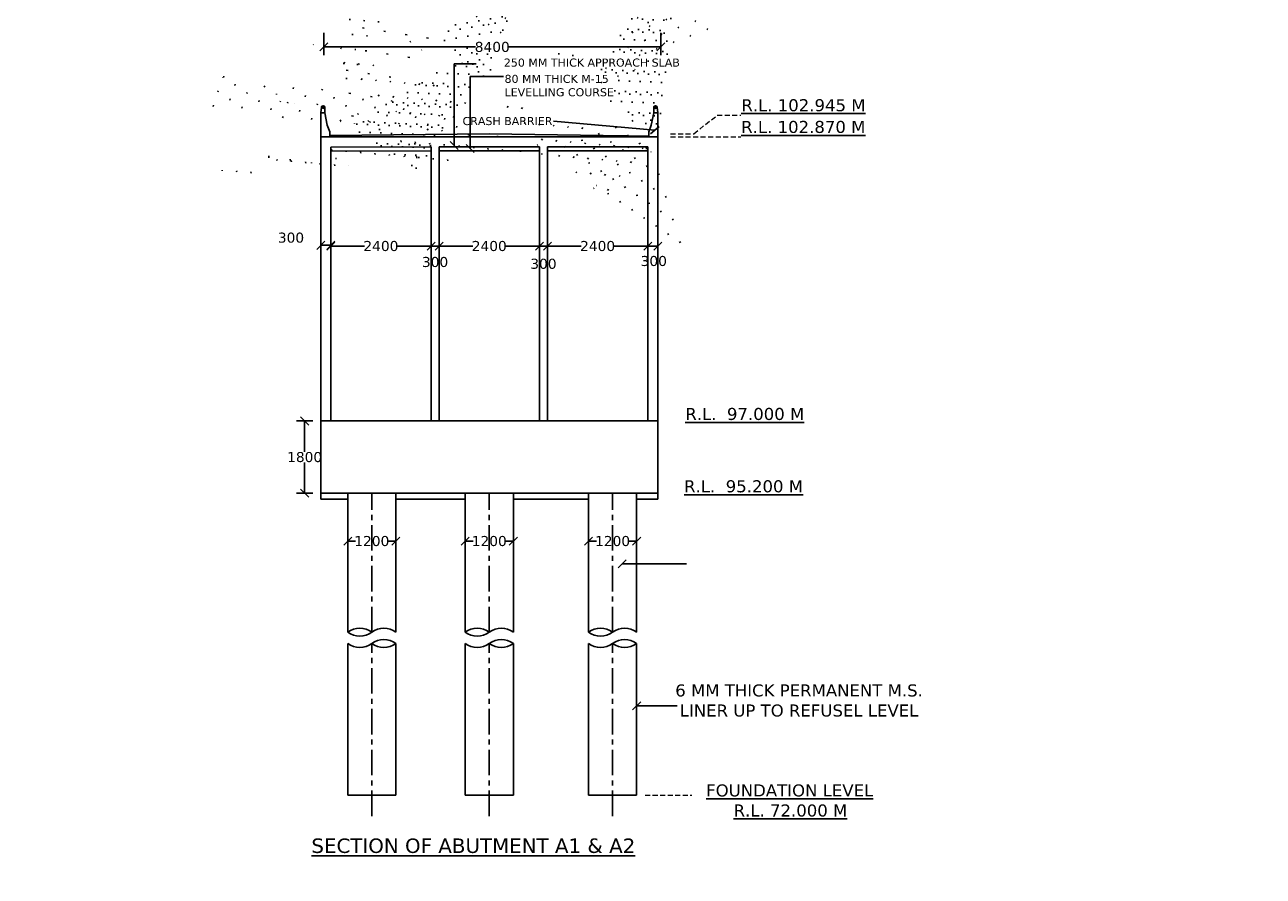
# Model space of a CAD drawing. Header units: millimetres. Extents: x -7746077780 to -3844657605, y -13315294818 to -6656873469.
# Tile 114 of 129: x -3871326872 to -3871296012, y -6657881157 to -6657859948. Entities that reach past the tile are written whole.
import ezdxf

# ---------------------------------------------------------------- set-up
doc = ezdxf.new("R2010")
doc.units = ezdxf.units.MM
doc.header["$MEASUREMENT"] = 0
doc.header["$PDMODE"] = 2
doc.linetypes.add('CENTER', pattern=[50.800000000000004, 31.75, -6.35, 6.35, -6.35])
doc.linetypes.add('HIDDEN', pattern=[0.375, 0.25, -0.125])
doc.layers.add('TEX', color=6, linetype='Continuous')
doc.layers.add('TEXT', color=7, linetype='Continuous')
doc.styles.get("Standard").update_dxf_attribs({"font": 'verdana.ttf', "height": 250})
doc.dimstyles.new('ISO-25', dxfattribs={"dimtxt": 250, "dimasz": 200, "dimexe": 200, "dimexo": 200, "dimgap": 0.02, "dimtad": 0, "dimtih": 1, "dimtoh": 1, "dimdec": 0, "dimdsep": 46, "dimtxsty": 'Standard', "dimblk": 'OBLIQUE', "dimcen": 150, "dimclrd": 1, "dimclre": 1, "dimclrt": 1, "dimadec": 0, "dimazin": 0, "dimtfac": 1, "dimtdec": 0, "dimtmove": 2, "dimatfit": 3, "dimldrblk": 'OBLIQUE', "dimfxl": 0, "dimarcsym": 0})
pattern_1 = [(49.99999999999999, (1022334.331724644, -468102.4310150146), (358.6300913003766, -31.37606749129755), [37.5, -412.5]), (355, (1022334.331724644, -468102.4310150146), (-69.37566680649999, 376.0960668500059), [30, -330]), (100.4514, (1022364.217564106, -468105.0456848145), (289.2546908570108, 344.7197710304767), [31.8700949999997, -350.5710559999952]), (46.18420000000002, (1022334.331724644, -468002.431016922), (533.620524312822, -82.75950716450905), [56.24999999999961, -618.749999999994]), (96.63559999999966, (1022378.800096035, -468009.3276691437), (467.3313527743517, 487.0589354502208), [47.80514399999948, -525.8564999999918]), (351.1842000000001, (1022334.331724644, -468002.431016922), (467.3309725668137, 487.0593004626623), [45, -495]), (21, (1022384.331724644, -468027.4310150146), (298.4535260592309, -201.3094453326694), [37.5, -412.5]), (326, (1022384.331724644, -468027.4310150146), (121.6576659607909, 362.5750225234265), [30, -330]), (71.45140000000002, (1022409.202841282, -468044.206817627), (420.1113142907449, 161.2652483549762), [31.87009499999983, -350.5710559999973]), (37.50000000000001, (1022334.331724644, -468102.4310150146), (6.079927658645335, 166.4469269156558), [0, -326, 0, -335, 0, -331.25]), (7.499999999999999, (1022334.331724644, -468102.4310150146), (131.5347687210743, 197.2058559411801), [0, -191, 0, -318.5, 0, -126.25]), (327.5, (1022222.831724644, -468102.4310150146), (266.9112180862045, -11.2774358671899), [0, -125, 0, -390, 0, -517.5]), (317.5, (1022172.831724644, -468102.4310150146), (291.5930846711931, 50.0524911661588), [0, -162.5, 0, -259, 0, -367.5])]

# ---------------------------------------------------------------- blocks, each defined once
blk = doc.blocks.new('_Oblique')
at = {"color": 0, "linetype": 'ByBlock', "lineweight": -2}
blk.add_line((-0.5, -0.5), (0.5, 0.5), dxfattribs=at)
blk = doc.blocks.new('*D865')
at = {"color": 1, "lineweight": -2, "ltscale": 20, "transparency": 16777216}
for p, q in [((-3871318824.474024, -6657872609.709133), (-3871318824.474024, -6657872609.709131)), ((-3871318824.474024, -6657872809.709131), (-3871318627.029284, -6657872809.709131)), ((-3871317624.474025, -6657872809.709131), (-3871317821.918766, -6657872809.709131))]:
    blk.add_line(p, q, dxfattribs=at)
at = {"layer": 'Defpoints', "color": 0, "ltscale": 20, "transparency": 16777216}
for p in [(-3871318824.474024, -6657872809.709133), (-3871317624.474025, -6657872809.709131), (-3871317624.474025, -6657872809.709131)]:
    blk.add_point(p, dxfattribs=at)
at = {"color": 1, "lineweight": -2, "ltscale": 20, "transparency": 16777216, "xscale": 200, "yscale": 200, "zscale": 200, "rotation": 180}
blk.add_blockref('_Oblique', (-3871318824.474024, -6657872809.709131), dxfattribs=at)
at = {"color": 1, "lineweight": -2, "ltscale": 20, "transparency": 16777216, "xscale": 200, "yscale": 200, "zscale": 200}
blk.add_blockref('_Oblique', (-3871317624.474025, -6657872809.709131), dxfattribs=at)
at = {"color": 1, "ltscale": 20, "transparency": 16777216, "insert": (-3871318224.474025, -6657872809.709131), "char_height": 250, "attachment_point": 5}
blk.add_mtext('1200', dxfattribs=at)
blk = doc.blocks.new('*D866')
at = {"color": 1, "lineweight": -2, "ltscale": 20, "transparency": 16777216}
for p, q in [((-3871312824.474023, -6657872809.709131), (-3871312627.029283, -6657872809.709131)), ((-3871311624.474025, -6657872809.709131), (-3871311821.918765, -6657872809.709131)), ((-3871311624.474025, -6657872609.709133), (-3871311624.474025, -6657872609.709131))]:
    blk.add_line(p, q, dxfattribs=at)
at = {"layer": 'Defpoints', "color": 0, "ltscale": 20, "transparency": 16777216}
for p in [(-3871312824.474023, -6657872809.709131), (-3871312824.474023, -6657872809.709131), (-3871311624.474025, -6657872809.709133)]:
    blk.add_point(p, dxfattribs=at)
at = {"color": 1, "lineweight": -2, "ltscale": 20, "transparency": 16777216, "xscale": 200, "yscale": 200, "zscale": 200, "rotation": 180}
blk.add_blockref('_Oblique', (-3871312824.474023, -6657872809.709131), dxfattribs=at)
at = {"color": 1, "lineweight": -2, "ltscale": 20, "transparency": 16777216, "xscale": 200, "yscale": 200, "zscale": 200}
blk.add_blockref('_Oblique', (-3871311624.474025, -6657872809.709131), dxfattribs=at)
at = {"color": 1, "ltscale": 20, "transparency": 16777216, "insert": (-3871312224.474024, -6657872809.709131), "char_height": 250, "attachment_point": 5}
blk.add_mtext('1200', dxfattribs=at)
blk = doc.blocks.new('*D867')
at = {"color": 1, "lineweight": -2, "ltscale": 20, "transparency": 16777216}
for p, q in [((-3871315897.391402, -6657872609.709131), (-3871315897.391402, -6657872609.709129)), ((-3871315897.391402, -6657872809.709129), (-3871315699.946661, -6657872809.709129)), ((-3871314697.391403, -6657872809.709129), (-3871314894.836143, -6657872809.709129)), ((-3871314697.391403, -6657872609.709131), (-3871314697.391403, -6657872609.709129))]:
    blk.add_line(p, q, dxfattribs=at)
at = {"layer": 'Defpoints', "color": 0, "ltscale": 20, "transparency": 16777216}
for p in [(-3871315897.391402, -6657872809.709129), (-3871315897.391402, -6657872809.709131), (-3871314697.391403, -6657872809.709131)]:
    blk.add_point(p, dxfattribs=at)
at = {"color": 1, "lineweight": -2, "ltscale": 20, "transparency": 16777216, "xscale": 200, "yscale": 200, "zscale": 200, "rotation": 180}
blk.add_blockref('_Oblique', (-3871315897.391402, -6657872809.709129), dxfattribs=at)
at = {"color": 1, "lineweight": -2, "ltscale": 20, "transparency": 16777216, "xscale": 200, "yscale": 200, "zscale": 200}
blk.add_blockref('_Oblique', (-3871314697.391403, -6657872809.709129), dxfattribs=at)
at = {"color": 1, "ltscale": 20, "transparency": 16777216, "insert": (-3871315297.391402, -6657872809.709129), "char_height": 250, "attachment_point": 5}
blk.add_mtext('1200', dxfattribs=at)
blk = doc.blocks.new('*D868')
at = {"color": 1, "lineweight": -2, "ltscale": 20, "transparency": 16777216}
for p, q in [((-3871319697.391401, -6657869818.011984), (-3871320097.391404, -6657869818.011984)), ((-3871319897.391404, -6657869818.011984), (-3871319897.391404, -6657870587.283454)), ((-3871319897.391404, -6657871618.011982), (-3871319897.391404, -6657870848.740512)), ((-3871319697.391402, -6657871618.011982), (-3871320097.391404, -6657871618.011982))]:
    blk.add_line(p, q, dxfattribs=at)
at = {"layer": 'Defpoints', "color": 0, "ltscale": 20, "transparency": 16777216}
for p in [(-3871319497.391401, -6657869818.011984), (-3871319897.391404, -6657871618.011982), (-3871319497.391402, -6657871618.011982)]:
    blk.add_point(p, dxfattribs=at)
at = {"color": 1, "lineweight": -2, "ltscale": 20, "transparency": 16777216, "xscale": 200, "yscale": 200, "zscale": 200}
for p, rotation in [((-3871319897.391404, -6657869818.011984), 90), ((-3871319897.391404, -6657871618.011982), 270)]:
    blk.add_blockref('_Oblique', p, dxfattribs=dict(at, rotation=rotation))
at = {"color": 1, "ltscale": 20, "transparency": 16777216, "insert": (-3871319897.391403, -6657870718.011984), "char_height": 250, "attachment_point": 5}
blk.add_mtext('1800', dxfattribs=at)
blk = doc.blocks.new('*D869')
at = {"color": 1, "lineweight": -2, "ltscale": 20, "transparency": 16777216}
for p, q in [((-3871319497.391399, -6657865062.567098), (-3871319497.391399, -6657865642.295961)), ((-3871319247.391399, -6657865062.567098), (-3871319247.391399, -6657865642.295961)), ((-3871319497.391399, -6657865442.295961), (-3871319247.391399, -6657865442.295961))]:
    blk.add_line(p, q, dxfattribs=at)
at = {"layer": 'Defpoints', "color": 0, "ltscale": 20, "transparency": 16777216}
for p in [(-3871319497.391399, -6657864862.567098), (-3871319247.391399, -6657864862.567098), (-3871319247.391399, -6657865442.295961)]:
    blk.add_point(p, dxfattribs=at)
at = {"color": 1, "lineweight": -2, "ltscale": 20, "transparency": 16777216, "xscale": 200, "yscale": 200, "zscale": 200, "rotation": 180}
blk.add_blockref('_Oblique', (-3871319497.391399, -6657865442.295961), dxfattribs=at)
at = {"color": 1, "lineweight": -2, "ltscale": 20, "transparency": 16777216, "xscale": 200, "yscale": 200, "zscale": 200}
blk.add_blockref('_Oblique', (-3871319247.391399, -6657865442.295961), dxfattribs=at)
at = {"color": 1, "ltscale": 20, "transparency": 16777216, "insert": (-3871320238.022703, -6657865252.662216), "char_height": 250, "attachment_point": 5}
blk.add_mtext('300', dxfattribs=at)
blk = doc.blocks.new('*D870')
at = {"color": 1, "lineweight": -2, "ltscale": 20, "transparency": 16777216}
for p, q in [((-3871316747.391401, -6657865162.567097), (-3871316747.391401, -6657865660.891321)), ((-3871316547.391401, -6657865162.567097), (-3871316547.391401, -6657865660.891321)), ((-3871316747.391401, -6657865460.891321), (-3871316547.391401, -6657865460.891321))]:
    blk.add_line(p, q, dxfattribs=at)
at = {"layer": 'Defpoints', "color": 0, "ltscale": 20, "transparency": 16777216}
for p in [(-3871316747.391401, -6657864962.567097), (-3871316547.391401, -6657864962.567097), (-3871316547.391401, -6657865460.891321)]:
    blk.add_point(p, dxfattribs=at)
at = {"color": 1, "lineweight": -2, "ltscale": 20, "transparency": 16777216, "xscale": 200, "yscale": 200, "zscale": 200, "rotation": 180}
blk.add_blockref('_Oblique', (-3871316747.391401, -6657865460.891321), dxfattribs=at)
at = {"color": 1, "lineweight": -2, "ltscale": 20, "transparency": 16777216, "xscale": 200, "yscale": 200, "zscale": 200}
blk.add_blockref('_Oblique', (-3871316547.391401, -6657865460.891321), dxfattribs=at)
at = {"color": 1, "ltscale": 20, "transparency": 16777216, "insert": (-3871316647.391401, -6657865859.07766), "char_height": 250, "attachment_point": 5}
blk.add_mtext('300', dxfattribs=at)
blk = doc.blocks.new('*D871')
at = {"color": 1, "lineweight": -2, "ltscale": 20, "transparency": 16777216}
for p, q in [((-3871319247.391399, -6657865262.567097), (-3871319247.391399, -6657865660.891321)), ((-3871319247.391399, -6657865460.891321), (-3871318409.768687, -6657865460.891321)), ((-3871316747.391401, -6657865460.891321), (-3871317585.014113, -6657865460.891321)), ((-3871316747.391401, -6657865262.567097), (-3871316747.391401, -6657865660.891321))]:
    blk.add_line(p, q, dxfattribs=at)
at = {"layer": 'Defpoints', "color": 0, "ltscale": 20, "transparency": 16777216}
for p in [(-3871319247.391399, -6657865062.567097), (-3871316747.391401, -6657865062.567097), (-3871316747.391401, -6657865460.891321)]:
    blk.add_point(p, dxfattribs=at)
at = {"color": 1, "lineweight": -2, "ltscale": 20, "transparency": 16777216, "xscale": 200, "yscale": 200, "zscale": 200, "rotation": 180}
blk.add_blockref('_Oblique', (-3871319247.391399, -6657865460.891321), dxfattribs=at)
at = {"color": 1, "lineweight": -2, "ltscale": 20, "transparency": 16777216, "xscale": 200, "yscale": 200, "zscale": 200}
blk.add_blockref('_Oblique', (-3871316747.391401, -6657865460.891321), dxfattribs=at)
at = {"color": 1, "ltscale": 20, "transparency": 16777216, "insert": (-3871317997.3914, -6657865460.891321), "char_height": 250, "attachment_point": 5}
blk.add_mtext('2400', dxfattribs=at)
blk = doc.blocks.new('*D872')
at = {"color": 1, "lineweight": -2, "ltscale": 20, "transparency": 16777216}
for p, q in [((-3871316547.391401, -6657865362.567098), (-3871316547.391401, -6657865661.292833)), ((-3871316547.391401, -6657865461.292833), (-3871315709.768688, -6657865461.292833)), ((-3871314047.391401, -6657865461.292833), (-3871314885.014114, -6657865461.292833)), ((-3871314047.391401, -6657865362.567098), (-3871314047.391401, -6657865661.292833))]:
    blk.add_line(p, q, dxfattribs=at)
at = {"layer": 'Defpoints', "color": 0, "ltscale": 20, "transparency": 16777216}
for p in [(-3871316547.391401, -6657865162.567098), (-3871314047.391401, -6657865162.567098), (-3871314047.391401, -6657865461.292833)]:
    blk.add_point(p, dxfattribs=at)
at = {"color": 1, "lineweight": -2, "ltscale": 20, "transparency": 16777216, "xscale": 200, "yscale": 200, "zscale": 200, "rotation": 180}
blk.add_blockref('_Oblique', (-3871316547.391401, -6657865461.292833), dxfattribs=at)
at = {"color": 1, "lineweight": -2, "ltscale": 20, "transparency": 16777216, "xscale": 200, "yscale": 200, "zscale": 200}
blk.add_blockref('_Oblique', (-3871314047.391401, -6657865461.292833), dxfattribs=at)
at = {"color": 1, "ltscale": 20, "transparency": 16777216, "insert": (-3871315297.391401, -6657865461.292833), "char_height": 250, "attachment_point": 5}
blk.add_mtext('2400', dxfattribs=at)
blk = doc.blocks.new('*D873')
at = {"color": 1, "lineweight": -2, "ltscale": 20, "transparency": 16777216}
for p, q in [((-3871314047.391401, -6657865362.567098), (-3871314047.391401, -6657865661.292833)), ((-3871314047.391401, -6657865461.292833), (-3871313847.3914, -6657865461.292833)), ((-3871313847.3914, -6657865335.798538), (-3871313847.3914, -6657865261.292833))]:
    blk.add_line(p, q, dxfattribs=at)
at = {"layer": 'Defpoints', "color": 0, "ltscale": 20, "transparency": 16777216}
for p in [(-3871314047.391401, -6657865162.567098), (-3871313847.3914, -6657865461.292833), (-3871313847.3914, -6657865535.798538)]:
    blk.add_point(p, dxfattribs=at)
at = {"color": 1, "lineweight": -2, "ltscale": 20, "transparency": 16777216, "xscale": 200, "yscale": 200, "zscale": 200, "rotation": 180}
blk.add_blockref('_Oblique', (-3871314047.391401, -6657865461.292833), dxfattribs=at)
at = {"color": 1, "lineweight": -2, "ltscale": 20, "transparency": 16777216, "xscale": 200, "yscale": 200, "zscale": 200}
blk.add_blockref('_Oblique', (-3871313847.3914, -6657865461.292833), dxfattribs=at)
at = {"color": 1, "ltscale": 20, "transparency": 16777216, "insert": (-3871313947.391401, -6657865903.843491), "char_height": 250, "attachment_point": 5}
blk.add_mtext('300', dxfattribs=at)
blk = doc.blocks.new('*D874')
at = {"color": 1, "lineweight": -2, "ltscale": 20, "transparency": 16777216}
for p, q in [((-3871311347.391405, -6657865342.233154), (-3871311347.391405, -6657865261.292833)), ((-3871311347.391405, -6657865461.292833), (-3871311097.391403, -6657865461.292833)), ((-3871311097.391403, -6657865342.233154), (-3871311097.391403, -6657865261.292833))]:
    blk.add_line(p, q, dxfattribs=at)
at = {"layer": 'Defpoints', "color": 0, "ltscale": 20, "transparency": 16777216}
for p in [(-3871311097.391403, -6657865461.292833), (-3871311347.391405, -6657865542.233154), (-3871311097.391403, -6657865542.233154)]:
    blk.add_point(p, dxfattribs=at)
at = {"color": 1, "lineweight": -2, "ltscale": 20, "transparency": 16777216, "xscale": 200, "yscale": 200, "zscale": 200, "rotation": 180}
blk.add_blockref('_Oblique', (-3871311347.391405, -6657865461.292833), dxfattribs=at)
at = {"color": 1, "lineweight": -2, "ltscale": 20, "transparency": 16777216, "xscale": 200, "yscale": 200, "zscale": 200}
blk.add_blockref('_Oblique', (-3871311097.391403, -6657865461.292833), dxfattribs=at)
at = {"color": 1, "ltscale": 20, "transparency": 16777216, "insert": (-3871311197.391404, -6657865834.388558), "char_height": 250, "attachment_point": 5}
blk.add_mtext('300', dxfattribs=at)
blk = doc.blocks.new('*D875')
at = {"color": 1, "lineweight": -2, "ltscale": 20, "transparency": 16777216}
for p, q in [((-3871313847.3914, -6657865335.798538), (-3871313847.3914, -6657865261.292833)), ((-3871313847.3914, -6657865461.292833), (-3871313009.768689, -6657865461.292833)), ((-3871311347.391405, -6657865461.292833), (-3871312185.014115, -6657865461.292833)), ((-3871311347.391405, -6657865501.762995), (-3871311347.391405, -6657865661.292833))]:
    blk.add_line(p, q, dxfattribs=at)
at = {"layer": 'Defpoints', "color": 0, "ltscale": 20, "transparency": 16777216}
for p in [(-3871311347.391405, -6657865301.762995), (-3871311347.391405, -6657865461.292833), (-3871313847.3914, -6657865535.798538)]:
    blk.add_point(p, dxfattribs=at)
at = {"color": 1, "lineweight": -2, "ltscale": 20, "transparency": 16777216, "xscale": 200, "yscale": 200, "zscale": 200, "rotation": 180}
blk.add_blockref('_Oblique', (-3871313847.3914, -6657865461.292833), dxfattribs=at)
at = {"color": 1, "lineweight": -2, "ltscale": 20, "transparency": 16777216, "xscale": 200, "yscale": 200, "zscale": 200}
blk.add_blockref('_Oblique', (-3871311347.391405, -6657865461.292833), dxfattribs=at)
at = {"color": 1, "ltscale": 20, "transparency": 16777216, "insert": (-3871312597.391402, -6657865461.292833), "char_height": 250, "attachment_point": 5}
blk.add_mtext('2400', dxfattribs=at)
blk = doc.blocks.new('*D876')
at = {"color": 1, "lineweight": -2, "ltscale": 20, "transparency": 16777216}
for p, q in [((-3871319422.743938, -6657860148.472856), (-3871319422.743938, -6657860701.38594)), ((-3871311022.743938, -6657860148.472857), (-3871311022.743938, -6657860701.38594)), ((-3871319422.743938, -6657860501.38594), (-3871315638.395235, -6657860501.38594)), ((-3871311022.743938, -6657860501.38594), (-3871314807.092642, -6657860501.38594))]:
    blk.add_line(p, q, dxfattribs=at)
at = {"layer": 'Defpoints', "color": 0, "ltscale": 20, "transparency": 16777216}
for p in [(-3871319422.743938, -6657859948.472856), (-3871311022.743938, -6657859948.472857), (-3871311022.743938, -6657860501.38594)]:
    blk.add_point(p, dxfattribs=at)
at = {"color": 1, "lineweight": -2, "ltscale": 20, "transparency": 16777216, "xscale": 200, "yscale": 200, "zscale": 200, "rotation": 180}
blk.add_blockref('_Oblique', (-3871319422.743938, -6657860501.38594), dxfattribs=at)
at = {"color": 1, "lineweight": -2, "ltscale": 20, "transparency": 16777216, "xscale": 200, "yscale": 200, "zscale": 200}
blk.add_blockref('_Oblique', (-3871311022.743938, -6657860501.38594), dxfattribs=at)
at = {"color": 1, "ltscale": 20, "transparency": 16777216, "insert": (-3871315222.743938, -6657860501.38594), "char_height": 250, "attachment_point": 5}
blk.add_mtext('8400', dxfattribs=at)

msp = doc.modelspace()

# ---------------------------------------------------------------- hatches: boundary and pattern name
at = {"ltscale": 20}
h = msp.add_hatch(dxfattribs=at)
h.set_pattern_fill('AR-CONC', color=256, scale=50, style=0)
h.set_pattern_definition(pattern_1)
h.paths.add_polyline_path([(-3871316747.391404, -6657863087.815991), (-3871316747.391403, -6657862987.815992), (-3871319247.391398, -6657862994.436467), (-3871319247.391398, -6657863094.436466)])
h = msp.add_hatch(dxfattribs=at)
h.set_pattern_fill('AR-CONC', color=256, scale=50, style=0)
h.set_pattern_definition([(49.99999999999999, (1022351.331724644, -468102.4310150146), (358.6300913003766, -31.37606749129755), [37.5, -412.5]), (355, (1022351.331724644, -468102.4310150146), (-69.37566680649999, 376.0960668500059), [30, -330]), (100.4514, (1022381.217564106, -468105.0456848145), (289.2546908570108, 344.7197710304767), [31.8700949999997, -350.5710559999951]), (46.18420000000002, (1022351.331724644, -468002.431016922), (533.620524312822, -82.75950716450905), [56.24999999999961, -618.749999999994]), (96.63559999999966, (1022395.800096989, -468009.3276691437), (467.3313527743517, 487.0589354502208), [47.80514399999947, -525.8564999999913]), (351.1842000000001, (1022351.331724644, -468002.431016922), (467.3309725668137, 487.0593004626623), [45, -495]), (21, (1022401.331724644, -468027.4310150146), (298.4535260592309, -201.3094453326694), [37.5, -412.5]), (326, (1022401.331724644, -468027.4310150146), (121.6576659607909, 362.5750225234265), [30, -330]), (71.45140000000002, (1022426.202841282, -468044.206817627), (420.1113142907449, 161.2652483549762), [31.87009499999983, -350.5710559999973]), (37.50000000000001, (1022351.331724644, -468102.4310150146), (6.079927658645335, 166.4469269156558), [0, -326, 0, -335, 0, -331.25]), (7.499999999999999, (1022351.331724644, -468102.4310150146), (131.5347687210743, 197.2058559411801), [0, -191, 0, -318.5, 0, -126.25]), (327.5, (1022239.831724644, -468102.4310150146), (266.9112180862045, -11.2774358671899), [0, -125, 0, -390, 0, -517.5]), (317.5, (1022189.831724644, -468102.4310150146), (291.5930846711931, 50.0524911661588), [0, -162.5, 0, -259, 0, -367.5])])
h.paths.add_polyline_path([(-3871314014.391399, -6657862987.815993), (-3871316547.391399, -6657862987.81599), (-3871316547.391399, -6657863087.815991), (-3871314014.391399, -6657863087.815993)])
h = msp.add_hatch(dxfattribs=at)
h.set_pattern_fill('AR-CONC', color=256, scale=50, style=0)
h.set_pattern_definition(pattern_1)
h.paths.add_polyline_path([(-3871311297.391405, -6657862987.81599), (-3871313831.3914, -6657862987.815992), (-3871313831.3914, -6657863087.815993), (-3871311297.391405, -6657863087.815993)])

# ---------------------------------------------------------------- linework, layer by layer
for p, q in [((-3871319476.90171, -6657862004.472402), (-3871319497.391398, -6657862137.928537)), ((-3871311116.943406, -6657862004.472403), (-3871311096.453718, -6657862137.928537)), ((-3871319497.391405, -6657871768.011982), (-3871319497.391399, -6657862362.770542)), ((-3871319497.391402, -6657871618.011982), (-3871319497.391398, -6657862362.770544)), ((-3871319497.391398, -6657862737.928537), (-3871319497.391398, -6657862137.928537)), ((-3871319497.391398, -6657862137.928537), (-3871319397.391398, -6657862137.928537)), ((-3871319333.677586, -6657862453.143077), (-3871319397.391398, -6657862137.928537)), ((-3871311261.105217, -6657862453.143077), (-3871311197.391405, -6657862137.928537)), ((-3871311097.391405, -6657862137.928537), (-3871311197.391405, -6657862137.928537)), ((-3871311097.391405, -6657862737.928537), (-3871311097.391405, -6657862137.928537)), ((-3871311097.391402, -6657871768.011982), (-3871311097.391405, -6657862362.770544)), ((-3871319272.391398, -6657862612.928536), (-3871319333.677586, -6657862453.143077)), ((-3871319272.391398, -6657862737.928537), (-3871319272.391398, -6657862612.928536)), ((-3871311322.391405, -6657862612.928536), (-3871311261.105217, -6657862453.143077)), ((-3871311322.391405, -6657862737.928537), (-3871311322.391405, -6657862612.928536)), ((-3871311097.391405, -6657862737.928537), (-3871319497.391399, -6657862737.92854)), ((-3871316747.391403, -6657862987.444275), (-3871319247.3914, -6657862994.06475)), ((-3871316747.391403, -6657862987.815992), (-3871319247.3914, -6657862994.436467)), ((-3871319247.3914, -6657869824.632456), (-3871319247.391399, -6657862994.064752)), ((-3871316747.391404, -6657869818.011982), (-3871316747.391402, -6657862987.444278)), ((-3871316547.391403, -6657869818.011982), (-3871316547.391399, -6657862987.444278)), ((-3871314372.861748, -6657862987.444276), (-3871316547.391399, -6657862987.444275)), ((-3871314047.3914, -6657862987.815993), (-3871316547.391399, -6657862987.815992)), ((-3871314047.391402, -6657869818.011984), (-3871314047.391399, -6657862987.815995)), ((-3871313847.391403, -6657869818.011984), (-3871313847.3914, -6657862987.815995)), ((-3871313847.3914, -6657862987.815992), (-3871311347.391405, -6657862987.81599)), ((-3871311347.391406, -6657869824.632456), (-3871311347.391405, -6657862987.815993)), ((-3871311097.391405, -6657862737.928537), (-3871311322.391405, -6657862737.928537)), ((-3871316747.391403, -6657863087.815991), (-3871319247.3914, -6657863094.436466)), ((-3871314047.391399, -6657863087.815993), (-3871316547.391399, -6657863087.815991)), ((-3871313847.391403, -6657863087.815993), (-3871311347.391405, -6657863087.815993)), ((-3871319497.391401, -6657869818.011984), (-3871311097.391402, -6657869818.011984)), ((-3871311097.391403, -6657870968.011982), (-3871311097.391402, -6657869818.011984)), ((-3871319497.391405, -6657871618.011982), (-3871311097.391402, -6657871618.011982)), ((-3871318824.474025, -6657875079.709131), (-3871318824.474025, -6657871618.011982)), ((-3871317624.474025, -6657875079.709135), (-3871317624.474025, -6657871618.011982)), ((-3871315897.391402, -6657875079.709135), (-3871315897.391403, -6657871618.011981)), ((-3871314697.391403, -6657875079.709131), (-3871314697.391403, -6657871618.011981)), ((-3871312824.474023, -6657875079.709135), (-3871312824.474024, -6657871618.011982)), ((-3871311624.474024, -6657875079.709131), (-3871311624.474024, -6657871618.011982)), ((-3871319497.391405, -6657871768.011982), (-3871318824.474024, -6657871768.011982)), ((-3871317624.474025, -6657871768.011981), (-3871315897.391403, -6657871768.011981)), ((-3871314697.391403, -6657871768.011981), (-3871312824.474024, -6657871768.011982)), ((-3871311624.474024, -6657871768.011982), (-3871311097.391402, -6657871768.011982)), ((-3871318824.474025, -6657879138.011982), (-3871318824.474025, -6657875359.709134)), ((-3871317624.474026, -6657879138.011982), (-3871317624.474025, -6657875359.709134)), ((-3871315897.391402, -6657879138.011982), (-3871315897.391402, -6657875359.709134)), ((-3871314697.391403, -6657879138.011982), (-3871314697.391402, -6657875359.709134)), ((-3871312824.474024, -6657879138.011982), (-3871312824.474023, -6657875359.709134)), ((-3871311624.474024, -6657879138.011982), (-3871311624.474023, -6657875359.709134)), ((-3871318824.474025, -6657879138.011982), (-3871317624.474026, -6657879138.011983)), ((-3871315897.391402, -6657879138.011982), (-3871314697.391403, -6657879138.011983)), ((-3871312824.474024, -6657879138.011982), (-3871311624.474025, -6657879138.011983))]:
    msp.add_line(p, q, dxfattribs=at)
for points in [[(-3871319477.391398, -6657862004.472402), (-3871319476.90171, -6657862004.472402)], [(-3871319396.943398, -6657862004.472402), (-3871319396.453711, -6657862004.472402), (-3871319396.453711, -6657862137.928537)], [(-3871311196.901717, -6657862004.472403), (-3871311197.391405, -6657862004.472403), (-3871311197.391405, -6657862137.928537)], [(-3871311116.453717, -6657862004.472403), (-3871311116.943406, -6657862004.472403)], [(-3871319272.391398, -6657862707.71412), (-3871315297.891399, -6657862662.770539), (-3871311322.391405, -6657862722.088817)]]:
    msp.add_lwpolyline(points, dxfattribs=at)
for centre in [(-3871319440.321166, -6657862008.839873), (-3871311153.52395, -6657862008.839873)]:
    msp.add_circle(centre, 21.92134399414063, dxfattribs=at)
for centre, radius, start, end in [((-3871319436.922554, -6657862004.472402), 39.97915573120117, 0, 180), ((-3871311156.922562, -6657862004.472403), 39.97915573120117, 0, 180), ((-3871318524.474023, -6657875479.412682), 499.7628690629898, 53.10972106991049, 126.8902789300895), ((-3871317924.474027, -6657875479.412682), 499.7628690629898, 52.7600674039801, 126.8902789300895), ((-3871315597.3914, -6657875479.412682), 499.7628690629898, 53.10972106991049, 126.8902789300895), ((-3871314997.391404, -6657875479.412682), 499.7628690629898, 52.7600674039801, 126.8902789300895), ((-3871312524.474021, -6657875479.412682), 499.7628690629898, 53.10972106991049, 126.8902789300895), ((-3871311924.474026, -6657875479.412682), 499.7628690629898, 52.7600674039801, 126.8902789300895), ((-3871318524.474023, -6657874680.005587), 499.7628690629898, 233.1096992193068, 306.8903007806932), ((-3871317924.474027, -6657875759.41268), 499.7628690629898, 53.10964456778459, 126.8903554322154), ((-3871315597.3914, -6657874680.005587), 499.7628690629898, 233.1096992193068, 306.8903007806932), ((-3871314997.391404, -6657875759.41268), 499.7628690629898, 53.10964456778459, 126.8903554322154), ((-3871312524.474021, -6657874680.005587), 499.7628690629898, 233.1096992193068, 306.8903007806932), ((-3871311924.474026, -6657875759.41268), 499.7628690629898, 53.10964456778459, 126.8903554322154), ((-3871318524.474023, -6657874960.006154), 499.7628690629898, 233.1096445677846, 306.8903554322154), ((-3871317924.474027, -6657874960.005585), 499.7628690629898, 233.1096992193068, 306.8903007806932), ((-3871315597.3914, -6657874960.006154), 499.7628690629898, 233.1096445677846, 306.8903554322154), ((-3871314997.391404, -6657874960.005585), 499.7628690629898, 233.1096992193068, 306.8903007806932), ((-3871312524.474021, -6657874960.006154), 499.7628690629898, 233.1096445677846, 306.8903554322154), ((-3871311924.474026, -6657874960.005585), 499.7628690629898, 233.1096992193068, 306.8903007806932)]:
    msp.add_arc(centre, radius, start, end, dxfattribs=at)
at = {"layer": 'TEX', "color": 4, "linetype": 'CENTER', "ltscale": 20}
for p, q in [((-3871318224.474025, -6657875079.709135), (-3871318224.474025, -6657871618.011982)), ((-3871315297.391402, -6657875079.709133), (-3871315297.391403, -6657871618.011981)), ((-3871312224.474023, -6657875079.709135), (-3871312224.474024, -6657871618.011982)), ((-3871318224.474026, -6657879658.011982), (-3871318224.474025, -6657875359.709131)), ((-3871315297.391402, -6657879658.011982), (-3871315297.391402, -6657875359.709131)), ((-3871312224.474024, -6657879658.011982), (-3871312224.474023, -6657875359.709131))]:
    msp.add_line(p, q, dxfattribs=at)
at = {"layer": 'TEXT', "color": 2, "linetype": 'HIDDEN', "lineweight": 13, "ltscale": 500}
for p, q in [((-3871310780.147818, -6657862737.928537), (-3871309030.928975, -6657862737.928537)), ((-3871311413.447539, -6657879138.011982), (-3871310249.166537, -6657879138.011982))]:
    msp.add_line(p, q, dxfattribs=at)
msp.add_lwpolyline([(-3871310780.147818, -6657862662.770667), (-3871310201.584042, -6657862662.770667), (-3871309616.236461, -6657862202.033478), (-3871309026.23646, -6657862203.320164)], dxfattribs=at)

# ---------------------------------------------------------------- texts
at = {"ltscale": 20}
for s, insert, char_height, width, attachment_point in [('250 MM THICK APPROACH SLAB', (-3871312740.514102, -6657860790.16262), 200, 5099.898213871, 2), ('80 MM THICK M-15 \\PLEVELLING COURSE', (-3871314916.152593, -6657861195.617537), 200, 12720.00000000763, 1), ('{\\LR.L. 102.945 M}', (-3871307469.477252, -6657861801.635418), 300, 5399.898213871, 2), ('CRASH BARRIER', (-3871314843.510443, -6657862246.52739), 200, 5099.898213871, 2), ('{\\LR.L. 102.870 M}', (-3871307472.694885, -6657862342.78116), 300, 5399.898213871, 2), ('{\\LR.L.  97.000 M}', (-3871308930.935692, -6657869492.413422), 300, 5399.898213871, 2), ('{\\LR.L.  95.200 M}', (-3871308961.612659, -6657871294.057833), 300, 5399.898213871, 2), ('6 MM THICK PERMANENT M.S. LINER UP TO REFUSEL LEVEL', (-3871307578.081378, -6657876379.163316), 300, 6939.217535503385, 2), ('\\pi917.33;{\\LFOUNDATION LEVEL \\P\\pi1600.6;R.L. 72.000 M }', (-3871335325.964631, -6657878730.465691), 300, 6037.084575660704, 1), ('\\pi992.56;{\\LFOUNDATION LEVEL \\P\\pi1675.9;R.L. 72.000 M }', (-3871310885.179374, -6657878869.709131), 300, 6187.539030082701, 1), ('{\\LSECTION OF ABUTMENT A1 & A2}', (-3871315693.852067, -6657880217.269554), 360, 23232.62043682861, 2)]:
    msp.add_mtext(s, dxfattribs=dict(at, insert=insert, char_height=char_height, width=width, attachment_point=attachment_point))
at = {"layer": 'TEX', "char_height": 360, "width": 51867.6690182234, "attachment_point": 1}
for insert in [(-3871720407.093441, -6657861796.297498), (-3871977977.093441, -6657866156.297498)]:
    msp.add_mtext('{\\H1.4583x;\\LNOTES\\l :-\\P}\\P01. TYPE OF BRIDGE ^I^I         - HIGH LEVEL BRIDGE\\P\\P\\P02. LENGTH OF BRIDGE ^I         - 280.000 M. ( 14SPAN @ 20.000 M EACH C/C) \\P\\P\\P03. OVERALL WIDTH ^I^I         - 8.400 M.\\P\\P\\P04. CLEAR WIDTH^I^I         - 7.500 M.\\P\\P\\P05. FORMATION LEVEL^I^I         - R.L. 104.785 M.\\P\\P\\P06. HIGHEST FLOOD LEVEL^I         - R.L. 101.210 M.\\P\\P\\P07.LOWEST    BED  LEVEL              - R.L. 96.510 M.\\P\\P\\P08.SOFFIT LEVEL            ^I         - R.L. 102.710 M.\\P\\P \\P09.CATCHMENT AREA^I^I         - 569.000 SQ. KM.\\P\\P\\P10. DESIGN VELOCITY^I^I         - 2.870 M/SEC.\\P\\P\\P11. DESIGN DISCHARGE^I         - 2868.167 CUMEC.              \\P\\P\\P12.TYPE OF FOUNDATION^I         -  PILE FOUNDATION.\\P\\P\\P13.FOUNDATION LEVEL^I         - AS PER SHOWN IN DRAWING.\\P\\P\\P14. TYPE OF SUB-STRUCTURE        - PIER              - R.C.C. SOLID CIRCULAR PIER\\P^I^I^I^I^I^IABUTMENT - BOX TYPE\\P\\P15. TYPE OF SUPER STRUCTURE    - R.C.C. T - BEAM  SLAB \\P\\P\\P16. TYPE OF BEARING^I^I         - POT -  PTFE  BEARING\\P\\P\\P17. DESIGN LOADING{\\C1;^I                   }-  ONE LANE OF  CLASS 70R OR TWO LANES \\P^I^I^I^I^I^I FOR CLASS A{\\C1;\\P                                                                \\P}18. SBC FOR ABUTMENT/PIER        - 45 T/M².  \\P\\P\\P19. SBC FOR RETURN^I^I         - 20 T/M².  \\P\\P\\P20. WEARING COAT                           - MASTIC ASHPHALT 75 MM THICK. \\P\\pi-1080,l9717.8,t9717.8;(^IB.C. 50MM+ MASTIC ASPHALT 20MM)\\P\\pi0,l0,tz;\\P21. RAILING  - R.C.C. CRASH BARRIER AS PER STD.DRAWING.\\P\\P\\P21. APPROACH SLAB - R.C.C. STRUCTURAL AS PER APPROVED DRAWING.\\P\\P\\P22. EXPANSION JOINT - STRIPSEAL TYPE EXPANSION JOINT.\\P\\P\\P23. NAME PLATE,   DRAINAGE SPOUT ETC. AS PER MORT&H \\P^I^I^I   SPECIFICATION.\\P\\P                               ', dxfattribs=dict(at, insert=insert))

# ---------------------------------------------------------------- dimensions: what is measured, and where the dimension line sits
at = {"ltscale": 20}
for base, p1, p2, text, picture, middle in [((-3871311022.743938, -6657860501.38594), (-3871319422.743938, -6657859948.472856), (-3871311022.743938, -6657859948.472857), '8400', '*D876', (-3871315222.743938, -6657860501.38594)), ((-3871316747.391401, -6657865460.891321), (-3871319247.391399, -6657865062.567097), (-3871316747.391401, -6657865062.567097), '2400', '*D871', (-3871317997.3914, -6657865460.891321)), ((-3871314047.391401, -6657865461.292833), (-3871316547.391401, -6657865162.567098), (-3871314047.391401, -6657865162.567098), '2400', '*D872', (-3871315297.391401, -6657865461.292833)), ((-3871311347.391405, -6657865461.292833), (-3871313847.3914, -6657865535.798538), (-3871311347.391405, -6657865301.762995), '2400', '*D875', (-3871312597.391402, -6657865461.292833))]:
    dim = msp.add_linear_dim(base=base, p1=p1, p2=p2, text=text, dimstyle='ISO-25', dxfattribs=at)
    dim.commit()
    dim.dimension.update_dxf_attribs({"geometry": picture, "text_midpoint": middle})
for base, p1, p2, picture, middle in [((-3871319247.391399, -6657865442.295961), (-3871319497.391399, -6657864862.567098), (-3871319247.391399, -6657864862.567098), '*D869', (-3871320238.022703, -6657865252.662216)), ((-3871316547.391401, -6657865460.891321), (-3871316747.391401, -6657864962.567097), (-3871316547.391401, -6657864962.567097), '*D870', (-3871316647.391401, -6657865859.07766)), ((-3871313847.3914, -6657865461.292833), (-3871314047.391401, -6657865162.567098), (-3871313847.3914, -6657865535.798538), '*D873', (-3871313947.391401, -6657865903.843491)), ((-3871311097.391403, -6657865461.292833), (-3871311347.391405, -6657865542.233154), (-3871311097.391403, -6657865542.233154), '*D874', (-3871311197.391404, -6657865834.388558))]:
    dim = msp.add_linear_dim(base=base, p1=p1, p2=p2, text='300', dimstyle='ISO-25', dxfattribs=at)
    dim.commit()
    dim.dimension.update_dxf_attribs({"geometry": picture, "text_midpoint": middle, "dimtype": 160})
for base, p1, p2, angle, picture, middle in [((-3871319897.391404, -6657871618.011982), (-3871319497.391401, -6657869818.011984), (-3871319497.391402, -6657871618.011982), 90, '*D868', (-3871319897.391403, -6657870718.011984)), ((-3871315897.391402, -6657872809.709129), (-3871314697.391403, -6657872809.709131), (-3871315897.391402, -6657872809.709131), 180, '*D867', (-3871315297.391402, -6657872809.709129)), ((-3871312824.474023, -6657872809.709131), (-3871311624.474025, -6657872809.709133), (-3871312824.474023, -6657872809.709131), 180, '*D866', (-3871312224.474024, -6657872809.709131))]:
    dim = msp.add_linear_dim(base=base, p1=p1, p2=p2, angle=angle, dimstyle='ISO-25', dxfattribs=at)
    dim.commit()
    dim.dimension.update_dxf_attribs({"geometry": picture, "text_midpoint": middle})
dim = msp.add_linear_dim(base=(-3871317624.474025, -6657872809.709131), p1=(-3871318824.474024, -6657872809.709133), p2=(-3871317624.474025, -6657872809.709131), dimstyle='ISO-25', dxfattribs=at)
dim.commit()
dim.dimension.update_dxf_attribs({"geometry": '*D865', "text_midpoint": (-3871318224.474025, -6657872809.709131)})

# ---------------------------------------------------------------- leaders
for points in [[(-3871316170.083941, -6657862957.991477), (-3871316170.083941, -6657860921.651459), (-3871315620.230676, -6657860921.651459)], [(-3871315769.969697, -6657863028.017619), (-3871315769.969697, -6657861235.16243), (-3871314942.953867, -6657861235.16243)], [(-3871311173.427368, -6657862575.619258), (-3871313695.179539, -6657862349.496821)], [(-3871311984.474022, -6657873379.709129), (-3871310385.255739, -6657873379.709129)], [(-3871311624.474021, -6657876912.178441), (-3871310615.255739, -6657876912.178441)]]:
    msp.add_leader(points, dimstyle='ISO-25', dxfattribs=at)

doc.saveas('drawing.dxf')
